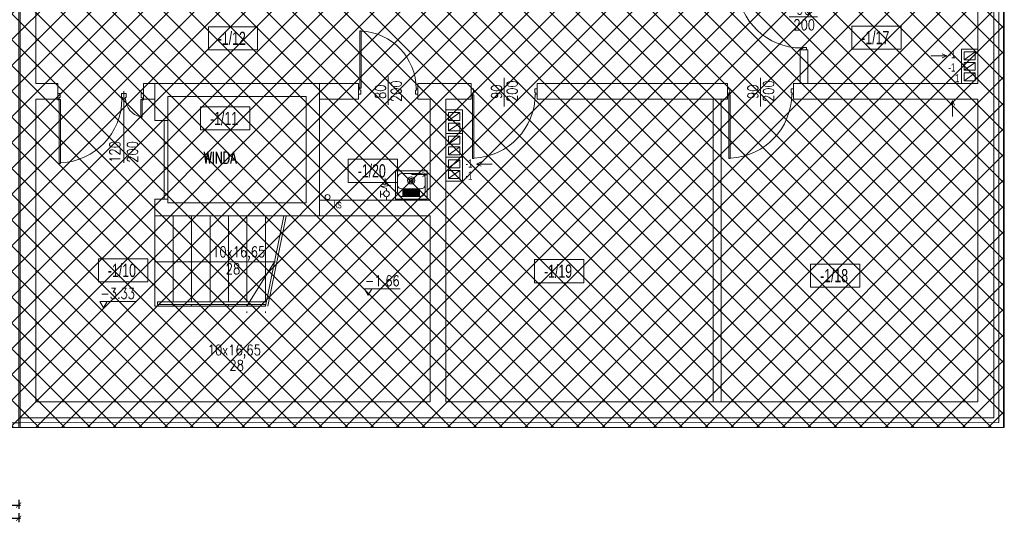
# Model space of a CAD drawing. Header units: millimetres. Extents: x 6354466 to 6508314, y -1889048 to -1342748.
# Tile 12 of 134: x 6413430 to 6428375, y -1862279 to -1854656. Entities that reach past the tile are written whole.
import ezdxf
from ezdxf.enums import TextEntityAlignment as Align

# ---------------------------------------------------------------- set-up
doc = ezdxf.new("R2010")
doc.units = ezdxf.units.MM
doc.header["$PDMODE"] = 3
doc.header["$PDSIZE"] = 10
doc.linetypes.add('HIDDEN', pattern=[0.375, 0.25, -0.125])
for name, color, linetype, lineweight in [('kominy', 162, 'Continuous', 13), ('L-2', 167, 'Continuous', 13), ('L-3', 10, 'Continuous', 18), ('L-4', 92, 'Continuous', 20), ('L-5', 152, 'Continuous', 9), ('L-6', 6, 'Continuous', 5), ('L-DIM', 252, 'Continuous', 5), ('L-DRZWI', 146, 'Continuous', 13), ('L-HATCH', 252, 'Continuous', 5), ('L-hatch ociepl', 252, 'Continuous', 5), ('L-OPIS', 142, 'Continuous', 9), ('L-TXT', 141, 'Continuous', 9), ('L-Wyburzenia', 253, 'HIDDEN', 5)]:
    doc.layers.add(name, color=color, linetype=linetype, lineweight=lineweight)
doc.styles.add('125', font='cdmsimpl.shx', dxfattribs={"width": 0.7, "height": 125})
doc.styles.add('160', font='simplex.shx', dxfattribs={"width": 0.8, "height": 160})
doc.styles.add('200', font='cdmsimpl.shx', dxfattribs={"width": 0.7, "height": 200})
doc.styles.add('250', font='cdmsimpl.shx', dxfattribs={"width": 0.7, "height": 250})
doc.styles.add('CDM', font='cdmsimpl.shx', dxfattribs={"width": 0.8, "bigfont": 'cdmbigpl.shx'})
doc.styles.add('SIM-DIM', font='simplex.shx', dxfattribs={"width": 0.7, "bigfont": 'cdmbigpl.shx'})
doc.linetypes.add('BATTING', pattern='A,0.00254,-2.54,[134,ltypeshp.shx,S=2.54,R=0,X=-2.54,Y=0],-5.08,[134,ltypeshp.shx,S=2.54,R=180,X=2.54,Y=0],-2.54', length=10.16254)
doc.dimstyles.new('160', dxfattribs={"dimtxt": 160, "dimasz": 80, "dimexe": 60, "dimexo": 3, "dimgap": 18, "dimtad": 1, "dimdec": 0, "dimlfac": 0.1, "dimrnd": 1, "dimtxsty": '160', "dimblk": 'ARCHTICK', "dimcen": 2.5, "dimdle": 30, "dimadec": 0, "dimazin": 0, "dimtfac": 1, "dimtdec": 0, "dimtix": 1, "dimtmove": 2, "dimatfit": 0, "dimldrblk": 'NONE', "dimfxl": 0, "dimarcsym": 0})

# ---------------------------------------------------------------- blocks, each defined once
blk = doc.blocks.new('ZLEW GOSP')
at = {"layer": 'L-6'}
for p, q in [((1297695, -95364), (1297695, -95793)), ((1297698, -95364), (1297695, -95364)), ((1297698, -95364), (1298172, -95364)), ((1297725, -95672), (1297725, -95474)), ((1297794, -95405), (1298076, -95405)), ((1298145, -95474), (1298145, -95672)), ((1298175, -95364), (1298172, -95364)), ((1298175, -95793), (1298175, -95364)), ((1298076, -95636), (1297794, -95636)), ((1298058, -95645), (1297812, -95645)), ((1297698, -95796), (1298172, -95796)), ((1297794, -95753), (1297794, -95758)), ((1298076, -95753), (1297794, -95753)), ((1297812, -95655), (1298058, -95655)), ((1298058, -95656), (1297812, -95656)), ((1297812, -95666), (1298058, -95666)), ((1298058, -95667), (1297812, -95667)), ((1297812, -95677), (1298058, -95677)), ((1298058, -95678), (1297812, -95678)), ((1297812, -95688), (1298058, -95688)), ((1298058, -95689), (1297812, -95689)), ((1297812, -95699), (1298058, -95699)), ((1298058, -95700), (1297812, -95700)), ((1297812, -95710), (1298058, -95710)), ((1298058, -95711), (1297812, -95711)), ((1297812, -95721), (1298058, -95721)), ((1298058, -95722), (1297812, -95722)), ((1297812, -95732), (1298058, -95732)), ((1298058, -95733), (1297812, -95733)), ((1297812, -95743), (1298058, -95743))]:
    blk.add_line(p, q, dxfattribs=at)
for radius in [54.9, 30.9, 25]:
    blk.add_circle((1297935, -95509), radius, dxfattribs=at)
for centre, radius, start, end in [((1297794, -95474), 69.2, 90, 180), ((1298076, -95474), 69.2, 0, 90), ((1297698, -95793), 3, 180, 270), ((1298172, -95793), 3, 270, 0)]:
    blk.add_arc(centre, radius, start, end, dxfattribs=at)
for centre, major_axis, ratio, start_param, end_param in [((1297794, -95582), (-69.2, 0), 0.782593, 0, 1.570796), ((1298076, -95582), (-69.2, 0), 0.782593, 1.570796, 3.141593), ((1297794, -95672), (0, -81.3), 0.850659, 4.712389, 6.283185), ((1298076, -95672), (0, -81.3), 0.850659, 0, 1.570796)]:
    blk.add_ellipse(centre, major_axis=major_axis, ratio=ratio, start_param=start_param, end_param=end_param, dxfattribs=at)
for points, knots in [([(1297930, -95454), (1297930, -95454), (1297930, -95454), (1297932, -95454), (1297933, -95454), (1297937, -95454), (1297938, -95454), (1297940, -95454), (1297940, -95454), (1297940, -95454)], [100.180637, 100.180637, 100.180637, 100.180637, 100.298389, 100.298389, 105.274945, 105.274945, 110.251502, 110.251502, 110.369254, 110.369254, 110.369254, 110.369254]), ([(1297812, -95655), (1297812, -95655), (1297812, -95655), (1297811, -95655), (1297811, -95655), (1297811, -95655), (1297810, -95655), (1297810, -95655), (1297810, -95655), (1297809, -95654), (1297809, -95654), (1297808, -95654), (1297808, -95654), (1297808, -95653), (1297808, -95653), (1297807, -95653), (1297807, -95652), (1297807, -95652), (1297807, -95651), (1297807, -95651), (1297807, -95650), (1297807, -95650), (1297807, -95649), (1297807, -95648), (1297807, -95648), (1297808, -95647), (1297808, -95647), (1297808, -95646), (1297809, -95646), (1297809, -95646), (1297809, -95646), (1297810, -95646), (1297810, -95645), (1297811, -95645), (1297811, -95645), (1297812, -95645), (1297812, -95645), (1297812, -95645)], [0, 0, 0, 0, 0.478289, 0.478289, 1.264097, 1.264097, 2.021313, 2.021313, 3.076377, 3.076377, 4.16781, 4.16781, 5.475653, 5.475653, 6.96149, 6.96149, 8.650724, 8.650724, 10.714403, 10.714403, 12.889537, 12.889537, 15.162448, 15.162448, 17.977598, 17.977598, 19.634356, 19.634356, 21.291107, 21.291107, 21.981615, 21.981615, 23.143342, 23.143342, 24.02219, 24.02219, 24.734054, 24.734054, 24.734054, 24.734054]), ([(1298058, -95645), (1298058, -95645), (1298058, -95645), (1298059, -95645), (1298059, -95645), (1298060, -95645), (1298060, -95646), (1298060, -95646), (1298060, -95646), (1298061, -95646), (1298061, -95646), (1298062, -95647), (1298062, -95647), (1298063, -95648), (1298063, -95648), (1298063, -95649), (1298063, -95650), (1298063, -95650), (1298063, -95651), (1298063, -95651), (1298063, -95652), (1298063, -95652), (1298062, -95653), (1298062, -95653), (1298062, -95653), (1298062, -95654), (1298061, -95654), (1298061, -95654), (1298061, -95654), (1298060, -95655), (1298060, -95655), (1298059, -95655), (1298059, -95655), (1298059, -95655), (1298058, -95655), (1298058, -95655), (1298058, -95655), (1298058, -95655)], [0, 0, 0, 0, 0.707401, 0.707401, 1.590712, 1.590712, 2.750364, 2.750364, 3.442947, 3.442947, 5.099698, 5.099698, 6.756456, 6.756456, 9.571605, 9.571605, 11.844516, 11.844516, 14.019651, 14.019651, 16.143753, 16.143753, 17.867729, 17.867729, 19.274518, 19.274518, 20.645971, 20.645971, 21.620884, 21.620884, 22.606622, 22.606622, 23.490502, 23.490502, 24.255765, 24.255765, 24.734054, 24.734054, 24.734054, 24.734054]), ([(1297812, -95666), (1297812, -95666), (1297812, -95666), (1297811, -95666), (1297811, -95666), (1297811, -95666), (1297810, -95666), (1297810, -95666), (1297810, -95666), (1297809, -95665), (1297809, -95665), (1297808, -95665), (1297808, -95665), (1297808, -95664), (1297808, -95664), (1297807, -95664), (1297807, -95663), (1297807, -95663), (1297807, -95662), (1297807, -95662), (1297807, -95661), (1297807, -95661), (1297807, -95660), (1297807, -95659), (1297807, -95659), (1297808, -95658), (1297808, -95658), (1297808, -95657), (1297809, -95657), (1297809, -95657), (1297809, -95657), (1297810, -95657), (1297810, -95656), (1297811, -95656), (1297811, -95656), (1297812, -95656), (1297812, -95656), (1297812, -95656)], [0, 0, 0, 0, 0.478289, 0.478289, 1.264097, 1.264097, 2.021313, 2.021313, 3.076377, 3.076377, 4.16781, 4.16781, 5.475653, 5.475653, 6.96149, 6.96149, 8.650724, 8.650724, 10.714403, 10.714403, 12.889537, 12.889537, 15.162448, 15.162448, 17.977598, 17.977598, 19.634356, 19.634356, 21.291107, 21.291107, 21.981615, 21.981615, 23.143342, 23.143342, 24.02219, 24.02219, 24.734054, 24.734054, 24.734054, 24.734054]), ([(1297812, -95677), (1297812, -95677), (1297812, -95677), (1297811, -95677), (1297811, -95677), (1297811, -95677), (1297810, -95677), (1297810, -95677), (1297810, -95677), (1297809, -95676), (1297809, -95676), (1297808, -95676), (1297808, -95676), (1297808, -95675), (1297808, -95675), (1297807, -95675), (1297807, -95674), (1297807, -95674), (1297807, -95673), (1297807, -95673), (1297807, -95672), (1297807, -95672), (1297807, -95671), (1297807, -95670), (1297807, -95670), (1297808, -95669), (1297808, -95669), (1297808, -95668), (1297809, -95668), (1297809, -95668), (1297809, -95668), (1297810, -95668), (1297810, -95667), (1297811, -95667), (1297811, -95667), (1297812, -95667), (1297812, -95667), (1297812, -95667)], [0, 0, 0, 0, 0.478289, 0.478289, 1.264097, 1.264097, 2.021313, 2.021313, 3.076377, 3.076377, 4.16781, 4.16781, 5.475653, 5.475653, 6.96149, 6.96149, 8.650724, 8.650724, 10.714403, 10.714403, 12.889537, 12.889537, 15.162448, 15.162448, 17.977598, 17.977598, 19.634356, 19.634356, 21.291107, 21.291107, 21.981615, 21.981615, 23.143342, 23.143342, 24.02219, 24.02219, 24.734054, 24.734054, 24.734054, 24.734054]), ([(1297812, -95688), (1297812, -95688), (1297812, -95688), (1297811, -95688), (1297811, -95688), (1297811, -95688), (1297810, -95688), (1297810, -95688), (1297810, -95688), (1297809, -95687), (1297809, -95687), (1297808, -95687), (1297808, -95687), (1297808, -95686), (1297808, -95686), (1297807, -95686), (1297807, -95685), (1297807, -95685), (1297807, -95684), (1297807, -95684), (1297807, -95683), (1297807, -95683), (1297807, -95682), (1297807, -95681), (1297807, -95681), (1297808, -95680), (1297808, -95680), (1297808, -95679), (1297809, -95679), (1297809, -95679), (1297809, -95679), (1297810, -95679), (1297810, -95678), (1297811, -95678), (1297811, -95678), (1297812, -95678), (1297812, -95678), (1297812, -95678)], [0, 0, 0, 0, 0.478289, 0.478289, 1.264097, 1.264097, 2.021313, 2.021313, 3.076377, 3.076377, 4.16781, 4.16781, 5.475653, 5.475653, 6.96149, 6.96149, 8.650724, 8.650724, 10.714403, 10.714403, 12.889537, 12.889537, 15.162448, 15.162448, 17.977598, 17.977598, 19.634356, 19.634356, 21.291107, 21.291107, 21.981615, 21.981615, 23.143342, 23.143342, 24.02219, 24.02219, 24.734054, 24.734054, 24.734054, 24.734054]), ([(1297812, -95699), (1297812, -95699), (1297812, -95699), (1297811, -95699), (1297811, -95699), (1297811, -95699), (1297810, -95699), (1297810, -95699), (1297810, -95699), (1297809, -95698), (1297809, -95698), (1297808, -95698), (1297808, -95698), (1297808, -95697), (1297808, -95697), (1297807, -95697), (1297807, -95696), (1297807, -95696), (1297807, -95695), (1297807, -95695), (1297807, -95694), (1297807, -95694), (1297807, -95693), (1297807, -95692), (1297807, -95692), (1297808, -95691), (1297808, -95691), (1297808, -95690), (1297809, -95690), (1297809, -95690), (1297809, -95690), (1297810, -95690), (1297810, -95689), (1297811, -95689), (1297811, -95689), (1297812, -95689), (1297812, -95689), (1297812, -95689)], [0, 0, 0, 0, 0.478289, 0.478289, 1.264097, 1.264097, 2.021313, 2.021313, 3.076377, 3.076377, 4.16781, 4.16781, 5.475653, 5.475653, 6.96149, 6.96149, 8.650724, 8.650724, 10.714403, 10.714403, 12.889537, 12.889537, 15.162448, 15.162448, 17.977598, 17.977598, 19.634356, 19.634356, 21.291107, 21.291107, 21.981615, 21.981615, 23.143342, 23.143342, 24.02219, 24.02219, 24.734054, 24.734054, 24.734054, 24.734054]), ([(1297812, -95710), (1297812, -95710), (1297812, -95710), (1297811, -95710), (1297811, -95710), (1297811, -95710), (1297810, -95710), (1297810, -95710), (1297810, -95710), (1297809, -95709), (1297809, -95709), (1297808, -95709), (1297808, -95709), (1297808, -95708), (1297808, -95708), (1297807, -95708), (1297807, -95707), (1297807, -95707), (1297807, -95706), (1297807, -95706), (1297807, -95705), (1297807, -95705), (1297807, -95704), (1297807, -95703), (1297807, -95703), (1297808, -95702), (1297808, -95702), (1297808, -95701), (1297809, -95701), (1297809, -95701), (1297809, -95701), (1297810, -95701), (1297810, -95700), (1297811, -95700), (1297811, -95700), (1297812, -95700), (1297812, -95700), (1297812, -95700)], [0, 0, 0, 0, 0.478289, 0.478289, 1.264097, 1.264097, 2.021313, 2.021313, 3.076377, 3.076377, 4.16781, 4.16781, 5.475653, 5.475653, 6.96149, 6.96149, 8.650724, 8.650724, 10.714403, 10.714403, 12.889537, 12.889537, 15.162448, 15.162448, 17.977598, 17.977598, 19.634356, 19.634356, 21.291107, 21.291107, 21.981615, 21.981615, 23.143342, 23.143342, 24.02219, 24.02219, 24.734054, 24.734054, 24.734054, 24.734054]), ([(1297812, -95721), (1297812, -95721), (1297812, -95721), (1297811, -95721), (1297811, -95721), (1297811, -95721), (1297810, -95721), (1297810, -95721), (1297810, -95721), (1297809, -95720), (1297809, -95720), (1297808, -95720), (1297808, -95720), (1297808, -95719), (1297808, -95719), (1297807, -95719), (1297807, -95718), (1297807, -95718), (1297807, -95717), (1297807, -95717), (1297807, -95716), (1297807, -95716), (1297807, -95715), (1297807, -95714), (1297807, -95714), (1297808, -95713), (1297808, -95713), (1297808, -95712), (1297809, -95712), (1297809, -95712), (1297809, -95712), (1297810, -95712), (1297810, -95711), (1297811, -95711), (1297811, -95711), (1297812, -95711), (1297812, -95711), (1297812, -95711)], [0, 0, 0, 0, 0.478289, 0.478289, 1.264097, 1.264097, 2.021313, 2.021313, 3.076377, 3.076377, 4.16781, 4.16781, 5.475653, 5.475653, 6.96149, 6.96149, 8.650724, 8.650724, 10.714403, 10.714403, 12.889537, 12.889537, 15.162448, 15.162448, 17.977598, 17.977598, 19.634356, 19.634356, 21.291107, 21.291107, 21.981615, 21.981615, 23.143342, 23.143342, 24.02219, 24.02219, 24.734054, 24.734054, 24.734054, 24.734054]), ([(1297812, -95732), (1297812, -95732), (1297812, -95732), (1297811, -95732), (1297811, -95732), (1297811, -95732), (1297810, -95732), (1297810, -95732), (1297810, -95732), (1297809, -95731), (1297809, -95731), (1297808, -95731), (1297808, -95731), (1297808, -95730), (1297808, -95730), (1297807, -95730), (1297807, -95729), (1297807, -95729), (1297807, -95728), (1297807, -95728), (1297807, -95727), (1297807, -95727), (1297807, -95726), (1297807, -95725), (1297807, -95725), (1297808, -95724), (1297808, -95724), (1297808, -95723), (1297809, -95723), (1297809, -95723), (1297809, -95723), (1297810, -95723), (1297810, -95722), (1297811, -95722), (1297811, -95722), (1297812, -95722), (1297812, -95722), (1297812, -95722)], [0, 0, 0, 0, 0.478289, 0.478289, 1.264097, 1.264097, 2.021313, 2.021313, 3.076377, 3.076377, 4.16781, 4.16781, 5.475653, 5.475653, 6.96149, 6.96149, 8.650724, 8.650724, 10.714403, 10.714403, 12.889537, 12.889537, 15.162448, 15.162448, 17.977598, 17.977598, 19.634356, 19.634356, 21.291107, 21.291107, 21.981615, 21.981615, 23.143342, 23.143342, 24.02219, 24.02219, 24.734054, 24.734054, 24.734054, 24.734054]), ([(1297812, -95743), (1297812, -95743), (1297812, -95743), (1297811, -95743), (1297811, -95743), (1297811, -95743), (1297810, -95743), (1297810, -95743), (1297810, -95743), (1297809, -95742), (1297809, -95742), (1297808, -95742), (1297808, -95742), (1297808, -95741), (1297808, -95741), (1297807, -95741), (1297807, -95740), (1297807, -95740), (1297807, -95739), (1297807, -95739), (1297807, -95738), (1297807, -95738), (1297807, -95737), (1297807, -95736), (1297807, -95736), (1297808, -95735), (1297808, -95735), (1297808, -95734), (1297809, -95734), (1297809, -95734), (1297809, -95734), (1297810, -95734), (1297810, -95733), (1297811, -95733), (1297811, -95733), (1297812, -95733), (1297812, -95733), (1297812, -95733)], [0, 0, 0, 0, 0.478289, 0.478289, 1.264097, 1.264097, 2.021313, 2.021313, 3.076377, 3.076377, 4.16781, 4.16781, 5.475653, 5.475653, 6.96149, 6.96149, 8.650724, 8.650724, 10.714403, 10.714403, 12.889537, 12.889537, 15.162448, 15.162448, 17.977598, 17.977598, 19.634356, 19.634356, 21.291107, 21.291107, 21.981615, 21.981615, 23.143342, 23.143342, 24.02219, 24.02219, 24.734054, 24.734054, 24.734054, 24.734054]), ([(1298058, -95656), (1298058, -95656), (1298058, -95656), (1298059, -95656), (1298059, -95656), (1298060, -95656), (1298060, -95657), (1298060, -95657), (1298060, -95657), (1298061, -95657), (1298061, -95657), (1298062, -95658), (1298062, -95658), (1298063, -95659), (1298063, -95659), (1298063, -95660), (1298063, -95661), (1298063, -95661), (1298063, -95662), (1298063, -95662), (1298063, -95663), (1298063, -95663), (1298062, -95664), (1298062, -95664), (1298062, -95664), (1298062, -95665), (1298061, -95665), (1298061, -95665), (1298061, -95665), (1298060, -95666), (1298060, -95666), (1298059, -95666), (1298059, -95666), (1298059, -95666), (1298058, -95666), (1298058, -95666), (1298058, -95666), (1298058, -95666)], [0, 0, 0, 0, 0.707401, 0.707401, 1.590712, 1.590712, 2.750364, 2.750364, 3.442947, 3.442947, 5.099698, 5.099698, 6.756456, 6.756456, 9.571605, 9.571605, 11.844516, 11.844516, 14.019651, 14.019651, 16.143753, 16.143753, 17.867729, 17.867729, 19.274518, 19.274518, 20.645971, 20.645971, 21.620884, 21.620884, 22.606622, 22.606622, 23.490502, 23.490502, 24.255765, 24.255765, 24.734054, 24.734054, 24.734054, 24.734054]), ([(1298058, -95667), (1298058, -95667), (1298058, -95667), (1298059, -95667), (1298059, -95667), (1298060, -95667), (1298060, -95668), (1298060, -95668), (1298060, -95668), (1298061, -95668), (1298061, -95668), (1298062, -95669), (1298062, -95669), (1298063, -95670), (1298063, -95670), (1298063, -95671), (1298063, -95672), (1298063, -95672), (1298063, -95673), (1298063, -95673), (1298063, -95674), (1298063, -95674), (1298062, -95675), (1298062, -95675), (1298062, -95675), (1298062, -95676), (1298061, -95676), (1298061, -95676), (1298061, -95676), (1298060, -95677), (1298060, -95677), (1298059, -95677), (1298059, -95677), (1298059, -95677), (1298058, -95677), (1298058, -95677), (1298058, -95677), (1298058, -95677)], [0, 0, 0, 0, 0.707401, 0.707401, 1.590712, 1.590712, 2.750364, 2.750364, 3.442947, 3.442947, 5.099698, 5.099698, 6.756456, 6.756456, 9.571605, 9.571605, 11.844516, 11.844516, 14.019651, 14.019651, 16.143753, 16.143753, 17.867729, 17.867729, 19.274518, 19.274518, 20.645971, 20.645971, 21.620884, 21.620884, 22.606622, 22.606622, 23.490502, 23.490502, 24.255765, 24.255765, 24.734054, 24.734054, 24.734054, 24.734054]), ([(1298058, -95678), (1298058, -95678), (1298058, -95678), (1298059, -95678), (1298059, -95678), (1298060, -95678), (1298060, -95679), (1298060, -95679), (1298060, -95679), (1298061, -95679), (1298061, -95679), (1298062, -95680), (1298062, -95680), (1298063, -95681), (1298063, -95681), (1298063, -95682), (1298063, -95683), (1298063, -95683), (1298063, -95684), (1298063, -95684), (1298063, -95685), (1298063, -95685), (1298062, -95686), (1298062, -95686), (1298062, -95686), (1298062, -95687), (1298061, -95687), (1298061, -95687), (1298061, -95687), (1298060, -95688), (1298060, -95688), (1298059, -95688), (1298059, -95688), (1298059, -95688), (1298058, -95688), (1298058, -95688), (1298058, -95688), (1298058, -95688)], [0, 0, 0, 0, 0.707401, 0.707401, 1.590712, 1.590712, 2.750364, 2.750364, 3.442947, 3.442947, 5.099698, 5.099698, 6.756456, 6.756456, 9.571605, 9.571605, 11.844516, 11.844516, 14.019651, 14.019651, 16.143753, 16.143753, 17.867729, 17.867729, 19.274518, 19.274518, 20.645971, 20.645971, 21.620884, 21.620884, 22.606622, 22.606622, 23.490502, 23.490502, 24.255765, 24.255765, 24.734054, 24.734054, 24.734054, 24.734054]), ([(1298058, -95689), (1298058, -95689), (1298058, -95689), (1298059, -95689), (1298059, -95689), (1298060, -95689), (1298060, -95690), (1298060, -95690), (1298060, -95690), (1298061, -95690), (1298061, -95690), (1298062, -95691), (1298062, -95691), (1298063, -95692), (1298063, -95692), (1298063, -95693), (1298063, -95694), (1298063, -95694), (1298063, -95695), (1298063, -95695), (1298063, -95696), (1298063, -95696), (1298062, -95697), (1298062, -95697), (1298062, -95697), (1298062, -95698), (1298061, -95698), (1298061, -95698), (1298061, -95698), (1298060, -95699), (1298060, -95699), (1298059, -95699), (1298059, -95699), (1298059, -95699), (1298058, -95699), (1298058, -95699), (1298058, -95699), (1298058, -95699)], [0, 0, 0, 0, 0.707401, 0.707401, 1.590712, 1.590712, 2.750364, 2.750364, 3.442947, 3.442947, 5.099698, 5.099698, 6.756456, 6.756456, 9.571605, 9.571605, 11.844516, 11.844516, 14.019651, 14.019651, 16.143753, 16.143753, 17.867729, 17.867729, 19.274518, 19.274518, 20.645971, 20.645971, 21.620884, 21.620884, 22.606622, 22.606622, 23.490502, 23.490502, 24.255765, 24.255765, 24.734054, 24.734054, 24.734054, 24.734054]), ([(1298058, -95700), (1298058, -95700), (1298058, -95700), (1298059, -95700), (1298059, -95700), (1298060, -95700), (1298060, -95701), (1298060, -95701), (1298060, -95701), (1298061, -95701), (1298061, -95701), (1298062, -95702), (1298062, -95702), (1298063, -95703), (1298063, -95703), (1298063, -95704), (1298063, -95705), (1298063, -95705), (1298063, -95706), (1298063, -95706), (1298063, -95707), (1298063, -95707), (1298062, -95708), (1298062, -95708), (1298062, -95708), (1298062, -95709), (1298061, -95709), (1298061, -95709), (1298061, -95709), (1298060, -95710), (1298060, -95710), (1298059, -95710), (1298059, -95710), (1298059, -95710), (1298058, -95710), (1298058, -95710), (1298058, -95710), (1298058, -95710)], [0, 0, 0, 0, 0.707401, 0.707401, 1.590712, 1.590712, 2.750364, 2.750364, 3.442947, 3.442947, 5.099698, 5.099698, 6.756456, 6.756456, 9.571605, 9.571605, 11.844516, 11.844516, 14.019651, 14.019651, 16.143753, 16.143753, 17.867729, 17.867729, 19.274518, 19.274518, 20.645971, 20.645971, 21.620884, 21.620884, 22.606622, 22.606622, 23.490502, 23.490502, 24.255765, 24.255765, 24.734054, 24.734054, 24.734054, 24.734054]), ([(1298058, -95711), (1298058, -95711), (1298058, -95711), (1298059, -95711), (1298059, -95711), (1298060, -95711), (1298060, -95712), (1298060, -95712), (1298060, -95712), (1298061, -95712), (1298061, -95712), (1298062, -95713), (1298062, -95713), (1298063, -95714), (1298063, -95714), (1298063, -95715), (1298063, -95716), (1298063, -95716), (1298063, -95717), (1298063, -95717), (1298063, -95718), (1298063, -95718), (1298062, -95719), (1298062, -95719), (1298062, -95719), (1298062, -95720), (1298061, -95720), (1298061, -95720), (1298061, -95720), (1298060, -95721), (1298060, -95721), (1298059, -95721), (1298059, -95721), (1298059, -95721), (1298058, -95721), (1298058, -95721), (1298058, -95721), (1298058, -95721)], [0, 0, 0, 0, 0.707401, 0.707401, 1.590712, 1.590712, 2.750364, 2.750364, 3.442947, 3.442947, 5.099698, 5.099698, 6.756456, 6.756456, 9.571605, 9.571605, 11.844516, 11.844516, 14.019651, 14.019651, 16.143753, 16.143753, 17.867729, 17.867729, 19.274518, 19.274518, 20.645971, 20.645971, 21.620884, 21.620884, 22.606622, 22.606622, 23.490502, 23.490502, 24.255765, 24.255765, 24.734054, 24.734054, 24.734054, 24.734054]), ([(1298058, -95722), (1298058, -95722), (1298058, -95722), (1298059, -95722), (1298059, -95722), (1298060, -95722), (1298060, -95723), (1298060, -95723), (1298060, -95723), (1298061, -95723), (1298061, -95723), (1298062, -95724), (1298062, -95724), (1298063, -95725), (1298063, -95725), (1298063, -95726), (1298063, -95727), (1298063, -95727), (1298063, -95728), (1298063, -95728), (1298063, -95729), (1298063, -95729), (1298062, -95730), (1298062, -95730), (1298062, -95730), (1298062, -95731), (1298061, -95731), (1298061, -95731), (1298061, -95731), (1298060, -95732), (1298060, -95732), (1298059, -95732), (1298059, -95732), (1298059, -95732), (1298058, -95732), (1298058, -95732), (1298058, -95732), (1298058, -95732)], [0, 0, 0, 0, 0.707401, 0.707401, 1.590712, 1.590712, 2.750364, 2.750364, 3.442947, 3.442947, 5.099698, 5.099698, 6.756456, 6.756456, 9.571605, 9.571605, 11.844516, 11.844516, 14.019651, 14.019651, 16.143753, 16.143753, 17.867729, 17.867729, 19.274518, 19.274518, 20.645971, 20.645971, 21.620884, 21.620884, 22.606622, 22.606622, 23.490502, 23.490502, 24.255765, 24.255765, 24.734054, 24.734054, 24.734054, 24.734054]), ([(1298058, -95733), (1298058, -95733), (1298058, -95733), (1298059, -95733), (1298059, -95733), (1298060, -95733), (1298060, -95734), (1298060, -95734), (1298060, -95734), (1298061, -95734), (1298061, -95734), (1298062, -95735), (1298062, -95735), (1298063, -95736), (1298063, -95736), (1298063, -95737), (1298063, -95738), (1298063, -95738), (1298063, -95739), (1298063, -95739), (1298063, -95740), (1298063, -95740), (1298062, -95741), (1298062, -95741), (1298062, -95741), (1298062, -95742), (1298061, -95742), (1298061, -95742), (1298061, -95742), (1298060, -95743), (1298060, -95743), (1298059, -95743), (1298059, -95743), (1298059, -95743), (1298058, -95743), (1298058, -95743), (1298058, -95743), (1298058, -95743)], [0, 0, 0, 0, 0.707401, 0.707401, 1.590712, 1.590712, 2.750364, 2.750364, 3.442947, 3.442947, 5.099698, 5.099698, 6.756456, 6.756456, 9.571605, 9.571605, 11.844516, 11.844516, 14.019651, 14.019651, 16.143753, 16.143753, 17.867729, 17.867729, 19.274518, 19.274518, 20.645971, 20.645971, 21.620884, 21.620884, 22.606622, 22.606622, 23.490502, 23.490502, 24.255765, 24.255765, 24.734054, 24.734054, 24.734054, 24.734054])]:
    blk.add_open_spline(points, degree=3, knots=knots, dxfattribs=at)
blk = doc.blocks.new('opis pom')
at = {"color": 0}
blk.add_lwpolyline([(252897, -40977), (253644, -40977), (253644, -41327), (252897, -41327)], close=True, dxfattribs=at)
at = {"layer": 'L-4', "lineweight": 30, "style": '250', "width": 0.7}
blk.add_attdef('2', text='', height=250, dxfattribs=at).set_placement((253252, -41152), align=Align.MIDDLE_CENTER)
blk = doc.blocks.new('_ArchTick')
at = {"color": 0, "linetype": 'ByBlock', "const_width": 0.15}
blk.add_lwpolyline([(-0.5, -0.5), (0.5, 0.5)], dxfattribs=at)
blk = doc.blocks.new('*D103')
at = {"layer": 'Defpoints', "color": 0, "transparency": 16777216}
for p in [(6413415, -1860693), (6383965, -1860843), (6413415, -1862017)]:
    blk.add_point(p, dxfattribs=at)
at = {"layer": 'L-DIM', "color": 0, "lineweight": -2, "ltscale": 10, "transparency": 16777216}
for p, q in [((6383965, -1861937), (6383965, -1862077)), ((6413415, -1861937), (6413415, -1862077)), ((6383935, -1862017), (6413445, -1862017))]:
    blk.add_line(p, q, dxfattribs=at)
at = {"layer": 'L-DIM', "color": 0, "linetype": 'ByBlock', "lineweight": -2, "transparency": 16777216, "xscale": 80, "yscale": 80, "zscale": 80, "rotation": 180}
blk.add_blockref('_ArchTick', (6383965, -1862017), dxfattribs=at)
at = {"layer": 'L-DIM', "color": 0, "linetype": 'ByBlock', "lineweight": -2, "transparency": 16777216, "xscale": 80, "yscale": 80, "zscale": 80}
blk.add_blockref('_ArchTick', (6413415, -1862017), dxfattribs=at)
at = {"layer": 'L-DIM', "color": 0, "ltscale": 10, "transparency": 16777216, "insert": (6398690, -1861919), "char_height": 160, "attachment_point": 5, "style": '160'}
blk.add_mtext('2945', dxfattribs=at)
blk = doc.blocks.new('_None')
blk = doc.blocks.new('*D106')
at = {"layer": 'Defpoints', "color": 0, "transparency": 16777216}
for p in [(6383200, -1860693), (6413415, -1860693), (6413415, -1862219)]:
    blk.add_point(p, dxfattribs=at)
at = {"layer": 'L-DIM', "color": 0, "lineweight": -2, "ltscale": 10, "transparency": 16777216}
for p, q in [((6383200, -1862139), (6383200, -1862279)), ((6413415, -1862139), (6413415, -1862279)), ((6383170, -1862219), (6413445, -1862219))]:
    blk.add_line(p, q, dxfattribs=at)
at = {"layer": 'L-DIM', "color": 0, "linetype": 'ByBlock', "lineweight": -2, "transparency": 16777216, "xscale": 80, "yscale": 80, "zscale": 80, "rotation": 180}
blk.add_blockref('_ArchTick', (6383200, -1862219), dxfattribs=at)
at = {"layer": 'L-DIM', "color": 0, "linetype": 'ByBlock', "lineweight": -2, "transparency": 16777216, "xscale": 80, "yscale": 80, "zscale": 80}
blk.add_blockref('_ArchTick', (6413415, -1862219), dxfattribs=at)
at = {"layer": 'L-DIM', "color": 0, "ltscale": 10, "transparency": 16777216, "insert": (6398308, -1862121), "char_height": 160, "attachment_point": 5, "style": '160'}
blk.add_mtext('3022', dxfattribs=at)
blk = doc.blocks.new('*U117')
for p, q in [((500, 203), (500, -228)), ((35, 40), (0, 40)), ((35, -20), (35, 40)), ((965, -20), (965, 40)), ((965, 40), (1000, 40)), ((1000, 40), (1000, -40)), ((0, -40), (20, -40)), ((20, -40), (20, -20)), ((20, -20), (35, -20)), ((20, -50), (20, -60)), ((20, -50), (40, -50)), ((20, -1020), (20, -50)), ((40, -50), (40, -1020)), ((980, -20), (965, -20)), ((980, -40), (980, -20)), ((1000, -40), (980, -40)), ((40, -1020), (20, -1020))]:
    blk.add_line(p, q)
for points in [[(0, 40), (0, -40)], [(20, -50), (20, -1020)]]:
    blk.add_lwpolyline(points)
blk.add_circle((10, -50), 10)
blk.add_arc((-2, -39), 974, 272.7258, 359.9542)
at = {"style": '160', "width": 0.8}
blk.add_attdef('SZER', text='', height=160, rotation=90, dxfattribs=at).set_placement((511, -6), align=Align.BOTTOM_CENTER)
blk.add_attdef('WYS', text='', height=160, rotation=90, dxfattribs=at).set_placement((541, 3), align=Align.TOP_CENTER)
at = {"style": 'CDM', "width": 0.8, "flags": 1}
blk.add_attdef('POZIOM', (891, 100), '', height=125, dxfattribs=at)
blk = doc.blocks.new('*U118')
for p, q in [((40, 920), (20, 920)), ((20, 920), (20, 50)), ((40, 50), (40, 920)), ((450, -203), (450, 228)), ((0, 40), (20, 40)), ((20, 50), (20, 60)), ((20, 50), (40, 50)), ((20, 40), (20, 20)), ((20, 20), (35, 20)), ((35, 20), (35, -40)), ((880, 20), (865, 20)), ((865, 20), (865, -40)), ((900, 40), (880, 40)), ((880, 40), (880, 20)), ((900, -40), (900, 40)), ((35, -40), (0, -40)), ((865, -40), (900, -40))]:
    blk.add_line(p, q)
for points in [[(20, 50), (20, 920)], [(0, -40), (0, 40)]]:
    blk.add_lwpolyline(points)
blk.add_circle((10, 50), 10)
blk.add_arc((-2, 39), 877, 0.0458, 87.2742)
at = {"style": '160', "width": 0.8}
blk.add_attdef('SZER', text='', height=160, rotation=90, dxfattribs=at).set_placement((461, -6), align=Align.BOTTOM_CENTER)
blk.add_attdef('WYS', text='', height=160, rotation=90, dxfattribs=at).set_placement((491, 3), align=Align.TOP_CENTER)
at = {"style": 'CDM', "width": 0.8, "flags": 1}
blk.add_attdef('POZIOM', (891, -225), '', height=125, dxfattribs=at)
blk = doc.blocks.new('złączka do węża 2')
at = {"linetype": 'Continuous'}
for p, q in [((6, 0), (0, 0)), ((27.2, 7.7), (25.4, -10)), ((29.8, -6.7), (27.2, 7.7)), ((31.3, 2.2), (29.8, -6.7)), ((32.8, -4.5), (31.3, 2.2)), ((17.4, -11.5), (4.8, -11.5)), ((11.1, -5.5), (11.1, -11.5)), ((22, 0), (17.2, 0)), ((25.4, -10), (22, 0)), ((33.9, -0.1), (32.8, -4.5)), ((35.7, -2.6), (33.9, -0.1))]:
    blk.add_line(p, q, dxfattribs=at)
blk.add_line((35.7, -2.6), (40.7, -2.6))
for start, end in [(90, 270), (270, 90)]:
    blk.add_arc((11.6, 0), 5.56, start, end, dxfattribs=at)

msp = doc.modelspace()

# ---------------------------------------------------------------- hatches: boundary and pattern name
at = {"layer": 'L-HATCH', "ltscale": 10, "transparency": 33554687}
h = msp.add_hatch(dxfattribs=at)
h.set_pattern_fill('ANSI37', color=252, scale=87)
h.set_pattern_definition([(45, (-48871.55, 0), (-195.320571, 195.320571), []), (135, (-48871.55, 0), (-195.320571, -195.320571), [])])
h.paths.add_polyline_path([(6428375.3, -1846734.3), (6413285.3, -1846734.3), (6413285.3, -1860843.4), (6428375.3, -1860843.4)])

# ---------------------------------------------------------------- linework, layer by layer
at = {"layer": 'kominy', "lineweight": 13}
for p, q in [((6427765.3, -1855263.4), (6427935.3, -1855143.4)), ((6427765.3, -1855423.4), (6427935.3, -1855303.4)), ((6427765.3, -1855583.4), (6427935.3, -1855463.4)), ((6419941, -1856183.4), (6420111, -1856063.4)), ((6419941, -1856343.4), (6420111, -1856223.4)), ((6419941, -1856543.4), (6420111, -1856423.4)), ((6419941, -1856703.4), (6420111, -1856583.4)), ((6419941, -1856903.4), (6420111, -1856783.4)), ((6419941, -1857063.4), (6420111, -1856943.4))]:
    msp.add_line(p, q, dxfattribs=at)
at = {"layer": 'kominy', "lineweight": 13, "ltscale": 8}
for points in [[(6427725.3, -1855103.4), (6427975.3, -1855103.4), (6427975.3, -1855623.4), (6427725.3, -1855623.4)], [(6419901, -1856023.4), (6420151, -1856023.4), (6420151, -1856383.4), (6419901, -1856383.4)], [(6419901, -1856383.4), (6420151, -1856383.4), (6420151, -1856743.4), (6419901, -1856743.4)], [(6419901, -1856743.4), (6420151, -1856743.4), (6420151, -1857103.4), (6419901, -1857103.4)]]:
    msp.add_lwpolyline(points, close=True, dxfattribs=at)
at = {"layer": 'kominy', "lineweight": 13}
for points in [[(6427765.3, -1855263.4), (6427935.3, -1855263.4), (6427935.3, -1855143.4), (6427765.3, -1855143.4)], [(6427765.3, -1855423.4), (6427935.3, -1855423.4), (6427935.3, -1855303.4), (6427765.3, -1855303.4)], [(6427765.3, -1855583.4), (6427935.3, -1855583.4), (6427935.3, -1855463.4), (6427765.3, -1855463.4)], [(6419941, -1856183.4), (6420111, -1856183.4), (6420111, -1856063.4), (6419941, -1856063.4)], [(6419941, -1856343.4), (6420111, -1856343.4), (6420111, -1856223.4), (6419941, -1856223.4)], [(6419941, -1856543.4), (6420111, -1856543.4), (6420111, -1856423.4), (6419941, -1856423.4)], [(6419941, -1856703.4), (6420111, -1856703.4), (6420111, -1856583.4), (6419941, -1856583.4)], [(6419941, -1856903.4), (6420111, -1856903.4), (6420111, -1856783.4), (6419941, -1856783.4)], [(6419941, -1857063.4), (6420111, -1857063.4), (6420111, -1856943.4), (6419941, -1856943.4)]]:
    msp.add_lwpolyline(points, close=True, dxfattribs=at)
at = {"layer": 'L-2', "ltscale": 8}
for q in [(6413435.3, -1846873.4), (6413435.3, -1860693.4)]:
    msp.add_line((6413435.3, -1855723.4), q, dxfattribs=at)
at = {"layer": 'L-2', "lineweight": 13, "ltscale": 8}
for p, q in [((6413675.3, -1855623.4), (6413675.3, -1853963.4)), ((6415309.6, -1855623.4), (6415309.6, -1855863.4)), ((6415309.6, -1855623.4), (6415480.3, -1855623.4)), ((6417980.3, -1855623.4), (6418574.2, -1855623.4)), ((6419474.2, -1855623.4), (6420283.8, -1855623.4)), ((6421283.8, -1855623.4), (6424176.3, -1855623.4)), ((6425176.3, -1855623.4), (6425275.3, -1855623.4)), ((6425275.3, -1855623.4), (6427975.3, -1855623.4)), ((6413675.3, -1855863.4), (6413675.3, -1860453.4)), ((6415309.6, -1855863.4), (6415480.3, -1855863.4)), ((6417980.3, -1855863.4), (6418295.9, -1855863.4)), ((6418295.9, -1855863.4), (6418574.2, -1855863.4)), ((6419474.2, -1855863.4), (6419661, -1855863.4)), ((6419901, -1855863.4), (6420283.8, -1855863.4)), ((6421283.8, -1855863.4), (6424076.3, -1855863.4)), ((6424076.3, -1855863.4), (6424176.3, -1855863.4)), ((6425176.3, -1855863.4), (6427975.3, -1855863.4)), ((6415680.3, -1856186.3), (6415480.3, -1856186.3)), ((6415680.4, -1857376.7), (6415480.3, -1857376.7)), ((6417980.3, -1857393.4), (6419661, -1857393.4)), ((6419901, -1857420.1), (6419901, -1860453.4)), ((6417980.3, -1857633.4), (6419661, -1857633.4)), ((6419661, -1857633.4), (6419661, -1860453.4)), ((6419901, -1860453.4), (6427975.3, -1860453.4))]:
    msp.add_line(p, q, dxfattribs=at)
at = {"layer": 'L-2', "lineweight": 13, "ltscale": 10}
for p, q in [((6414009.6, -1855623.4), (6413675.3, -1855623.4)), ((6414009.6, -1855623.4), (6414009.6, -1855863.4)), ((6418574.2, -1855863.4), (6418574.2, -1855623.4)), ((6419474.2, -1855863.4), (6419474.2, -1855623.4)), ((6420283.8, -1855863.4), (6420283.8, -1855623.4)), ((6421283.8, -1855863.4), (6421283.8, -1855623.4)), ((6424176.3, -1855863.4), (6424176.3, -1855623.4)), ((6425176.3, -1855863.4), (6425176.3, -1855623.4)), ((6414009.6, -1855863.4), (6413675.3, -1855863.4)), ((6419661, -1857393.4), (6419661, -1855863.4)), ((6419901, -1857420.1), (6419901, -1855863.4))]:
    msp.add_line(p, q, dxfattribs=at)
at = {"layer": 'L-2', "lineweight": 13, "ltscale": 8}
for points in [[(6428215.3, -1860693.4), (6428215.3, -1846873.4)], [(6427975.3, -1855623.4), (6427975.3, -1853963.4)], [(6415480.3, -1856186.3), (6415480.3, -1855623.4), (6417980.3, -1855623.4), (6417980.3, -1857633.4), (6415480.3, -1857633.4), (6415480.3, -1857376.7)], [(6415680.3, -1856186.3), (6415680.3, -1855823.4), (6417780.3, -1855823.4), (6417780.3, -1857433.4), (6415680.3, -1857433.4), (6415680.3, -1857376.7)], [(6427975.3, -1860453.4), (6427975.3, -1855863.4)], [(6413675.3, -1860453.4), (6419661, -1860453.4)], [(6413435.3, -1860693.4), (6428215.3, -1860693.4)]]:
    msp.add_lwpolyline(points, dxfattribs=at)
at = {"layer": 'L-3', "linetype": 'BATTING', "ltscale": 7}
msp.add_lwpolyline([(6392715.3, -1860768.4), (6413435.3, -1860768.4)], dxfattribs=at)
at = {"layer": 'L-3', "ltscale": 10}
msp.add_lwpolyline([(6392715.3, -1860843.4), (6413435.3, -1860843.4)], dxfattribs=at)
at = {"layer": 'L-4', "lineweight": 13, "ltscale": 10}
for p, q in [((6425275.3, -1855113.4), (6425275.3, -1855623.4)), ((6425275.3, -1855113.4), (6425395.3, -1855113.4)), ((6425395.3, -1855113.4), (6425395.3, -1855623.4)), ((6427502.7, -1855204.3), (6427261.3, -1855204.3)), ((6427502.7, -1855204.3), (6427431.6, -1855172.9)), ((6427502.7, -1855204.3), (6427431.6, -1855235.7)), ((6423956.3, -1855863.4), (6423956.3, -1860453.4)), ((6424076.3, -1855863.4), (6424076.3, -1860453.4)), ((6427588.9, -1855883.1), (6427557.5, -1855954.2)), ((6427588.9, -1855883.1), (6427588.9, -1856124.5)), ((6427588.9, -1855883.1), (6427620.4, -1855954.2)), ((6420362, -1856845.9), (6420433.1, -1856814.4)), ((6420362, -1856845.9), (6420603.5, -1856845.9)), ((6420362, -1856845.9), (6420433.1, -1856877.3)), ((6419616.9, -1857003.8), (6419375.5, -1857003.8)), ((6419616.9, -1857003.8), (6419545.8, -1856972.4)), ((6419616.9, -1857003.8), (6419545.8, -1857035.2))]:
    msp.add_line(p, q, dxfattribs=at)
at = {"layer": 'L-5', "lineweight": 13, "ltscale": 5}
msp.add_line((6428365.3, -1860843.4), (6428365.3, -1846723.4), dxfattribs=at)
at = {"layer": 'L-5', "lineweight": 13, "ltscale": 8}
for p, q in [((6415480.3, -1857633.4), (6415480.3, -1859003.4)), ((6415760.3, -1857633.4), (6415760.3, -1858933.5)), ((6416040.3, -1857633.4), (6416040.3, -1858933.5)), ((6416320.3, -1857633.4), (6416320.3, -1858933.5)), ((6416600.3, -1857633.4), (6416600.3, -1858933.5)), ((6416880.3, -1857633.4), (6416880.3, -1858933.5)), ((6417160.3, -1857633.4), (6417160.3, -1858933.5)), ((6417162.4, -1859003.4), (6417440.3, -1857633.4)), ((6417199.1, -1859003.4), (6417476.2, -1857637)), ((6415480.3, -1859003.4), (6417160.3, -1859003.4)), ((6415760.3, -1858973.5), (6415760.3, -1859003.4)), ((6416040.3, -1858973.5), (6416040.3, -1859003.4)), ((6416320.3, -1858973.5), (6416320.3, -1859003.4)), ((6416600.3, -1858973.5), (6416600.3, -1859003.4)), ((6416880.3, -1858973.5), (6416880.3, -1859003.4)), ((6417160.3, -1858973.5), (6417160.3, -1859003.4))]:
    msp.add_line(p, q, dxfattribs=at)
at = {"layer": 'L-5', "ltscale": 5}
msp.add_line((6413435.3, -1860693.4), (6413435.3, -1860843.4), dxfattribs=at)
at = {"layer": 'L-5', "ltscale": 10}
msp.add_lwpolyline([(6413285.3, -1846734.3), (6428375.3, -1846734.3), (6428375.3, -1860843.4), (6413285.3, -1860843.4)], close=True, dxfattribs=at)
at = {"layer": 'L-5', "ltscale": 8}
for points in [[(6414009.6, -1855775.3), (6414009.6, -1855855.3)], [(6415309.6, -1855775.3), (6415309.6, -1855855.3)]]:
    msp.add_lwpolyline(points, dxfattribs=at)
at = {"layer": 'L-5', "lineweight": 13, "ltscale": 10}
msp.add_lwpolyline([(6415680.3, -1857376.7), (6415621.4, -1857376.7), (6415621.4, -1856186.3), (6415680.3, -1856186.3)], close=True, dxfattribs=at)
at = {"layer": 'L-5', "lineweight": 13, "ltscale": 5}
msp.add_lwpolyline([(6413435.3, -1860843.4), (6428365.3, -1860843.4)], dxfattribs=at)
at = {"layer": 'L-5', "lineweight": 13, "ltscale": 10}
msp.add_circle((6418103.6, -1857346.3), 38.9, dxfattribs=at)
at = {"layer": 'L-6', "lineweight": 13, "ltscale": 8}
for p, q in [((6415520.3, -1858933.5), (6417177.5, -1858933.5)), ((6415520.3, -1858973.5), (6415520.3, -1858933.5)), ((6415520.3, -1858973.5), (6417168.9, -1858973.5))]:
    msp.add_line(p, q, dxfattribs=at)
at = {"layer": 'L-DRZWI', "ltscale": 8}
for p, q in [((6414044.6, -1855775.3), (6414009.6, -1855775.3)), ((6414009.6, -1855855.3), (6414029.6, -1855855.3)), ((6414029.6, -1855855.3), (6414029.6, -1855835.3)), ((6414029.6, -1855835.3), (6414044.6, -1855835.3)), ((6414029.6, -1855865.4), (6414029.6, -1855875.3)), ((6414029.6, -1856835.3), (6414029.6, -1855865.4)), ((6414029.6, -1855865.4), (6414049.6, -1855865.4)), ((6414044.6, -1855835.3), (6414044.6, -1855775.3)), ((6414049.6, -1855865.4), (6414049.6, -1856835.3)), ((6414974.6, -1855835.3), (6414974.6, -1855775.3)), ((6414974.6, -1855775.3), (6415009.6, -1855775.3)), ((6414989.6, -1855835.3), (6414974.6, -1855835.3)), ((6414989.6, -1855855.3), (6414989.6, -1855835.3)), ((6415009.6, -1855855.3), (6414989.6, -1855855.3)), ((6415009.6, -1855775.3), (6415009.6, -1855855.3)), ((6415044.6, -1855775.3), (6415009.6, -1855775.3)), ((6415009.6, -1855775.3), (6415009.6, -1855855.3)), ((6415009.6, -1855855.3), (6415029.6, -1855855.3)), ((6415029.6, -1855855.3), (6415029.6, -1855835.3)), ((6415029.6, -1855835.3), (6415044.6, -1855835.3)), ((6415044.6, -1855835.3), (6415044.6, -1855775.3)), ((6415289.6, -1855865.4), (6415269.6, -1855865.4)), ((6415269.6, -1855865.4), (6415269.6, -1856135.3)), ((6415274.6, -1855835.3), (6415274.6, -1855775.3)), ((6415274.6, -1855775.3), (6415309.6, -1855775.3)), ((6415289.6, -1855835.3), (6415274.6, -1855835.3)), ((6415289.6, -1855855.3), (6415289.6, -1855835.3)), ((6415309.6, -1855855.3), (6415289.6, -1855855.3)), ((6415289.6, -1855865.4), (6415289.6, -1855875.3)), ((6415289.6, -1856135.3), (6415289.6, -1855865.4)), ((6415269.6, -1856135.3), (6415289.6, -1856135.3)), ((6414049.6, -1856835.3), (6414029.6, -1856835.3))]:
    msp.add_line(p, q, dxfattribs=at)
at = {"layer": 'L-DRZWI', "lineweight": 13}
msp.add_line((6415009.6, -1855742.1), (6415009.6, -1856826.2), dxfattribs=at)
at = {"layer": 'L-DRZWI', "ltscale": 8}
for points in [[(6414029.6, -1855865.4), (6414029.6, -1856835.3)], [(6415289.6, -1855865.4), (6415289.6, -1856135.3)]]:
    msp.add_lwpolyline(points, dxfattribs=at)
for centre in [(6414019.6, -1855865.4), (6415299.6, -1855865.4)]:
    msp.add_circle(centre, 10, dxfattribs=at)
for centre, radius, start, end in [((6414007.7, -1855854.6), 974.1, 272.72584, 359.95417), ((6415323.2, -1855847.7), 285.9, 181.54158, 258.2992)]:
    msp.add_arc(centre, radius, start, end, dxfattribs=at)
at = {"layer": 'L-HATCH', "lineweight": 13, "ltscale": 10}
msp.add_lwpolyline([(6413415.3, -1846723.4), (6428375.3, -1846723.4), (6428375.3, -1860843.4), (6413415.3, -1860843.4)], close=True, dxfattribs=at)
at = {"layer": 'L-hatch ociepl', "linetype": 'BATTING', "lineweight": 13, "ltscale": 7}
msp.add_line((6428290.3, -1860767.4), (6428290.3, -1846798.4), dxfattribs=at)
msp.add_lwpolyline([(6413435.3, -1860768.4), (6428290.3, -1860767.4)], dxfattribs=at)
at = {"layer": 'L-OPIS', "lineweight": 13}
for p, q in [((6415491, -1858327.6), (6417311, -1858327.6)), ((6417300.3, -1858327.6), (6416880.3, -1859003.4))]:
    msp.add_line(p, q, dxfattribs=at)
at = {"layer": 'L-TXT', "lineweight": 13}
for points in [[(6418776.1, -1858738.6), (6418721.2, -1858833.7), (6418666.3, -1858738.6), (6419205.3, -1858738.6)], [(6414758, -1858932.2), (6414703.1, -1859027.3), (6414648.2, -1858932.2), (6415187.1, -1858932.2)]]:
    msp.add_lwpolyline(points, dxfattribs=at)
at = {"layer": 'L-Wyburzenia', "lineweight": 13, "ltscale": 20}
for p, q in [((6417177.5, -1858933.5), (6417102.9, -1858933.5)), ((6416880.3, -1859083.4), (6416880.3, -1859107.1)), ((6417160.3, -1859083.4), (6417160.3, -1859107.1))]:
    msp.add_line(p, q, dxfattribs=at)

# ---------------------------------------------------------------- block references
at = {"layer": 'L-5', "lineweight": 13}
ref = msp.add_blockref('opis pom', (6163396.9, -1813787), dxfattribs=at)
ref.add_attrib('2', '-1/12', dxfattribs={"layer": 'L-3', "height": 200, "style": '200', "width": 0.7}).set_placement((6416649.1, -1854938.9), align=Align.MIDDLE_CENTER)
ref = msp.add_blockref('opis pom', (6173164.3, -1813776.4), dxfattribs=at)
ref.add_attrib('2', '-1/17', dxfattribs={"layer": 'L-3', "height": 200, "style": '200', "width": 0.7}).set_placement((6426416.5, -1854928.3), align=Align.MIDDLE_CENTER)
ref = msp.add_blockref('opis pom', (6163280.2, -1815001.8), dxfattribs=at)
ref.add_attrib('2', '-1/11', dxfattribs={"layer": 'L-3', "height": 200, "style": '200', "width": 0.7}).set_placement((6416532.4, -1856153.7), align=Align.MIDDLE_CENTER)
ref = msp.add_blockref('opis pom', (6165521.4, -1815796.8), dxfattribs=at)
ref.add_attrib('2', '-1/20', dxfattribs={"layer": 'L-3', "height": 200, "style": '200', "width": 0.7}).set_placement((6418773.6, -1856948.7), align=Align.MIDDLE_CENTER)
msp.add_blockref('ZLEW GOSP', (5121437.8, -1761583.9), dxfattribs=at)
ref = msp.add_blockref('opis pom', (6161729.5, -1817306.8), dxfattribs=at)
ref.add_attrib('2', '-1/10', dxfattribs={"layer": 'L-3', "height": 200, "style": '200', "width": 0.7}).set_placement((6414981.7, -1858458.7), align=Align.MIDDLE_CENTER)
ref = msp.add_blockref('opis pom', (6168349, -1817318.1), dxfattribs=at)
ref.add_attrib('2', '-1/19', dxfattribs={"layer": 'L-3', "height": 200, "style": '200', "width": 0.7}).set_placement((6421601.2, -1858470), align=Align.MIDDLE_CENTER)
ref = msp.add_blockref('opis pom', (6172538.5, -1817386.2), dxfattribs=at)
ref.add_attrib('2', '-1/18', dxfattribs={"layer": 'L-3', "height": 200, "style": '200', "width": 0.7}).set_placement((6425790.7, -1858538.1), align=Align.MIDDLE_CENTER)
at = {"layer": 'L-6', "lineweight": 13, "xscale": -8, "yscale": 8, "zscale": 8, "rotation": 270.0000129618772}
msp.add_blockref('złączka do węża 2', (6418997.4, -1857390.1), dxfattribs=at)
at = {"layer": 'L-DRZWI', "lineweight": 13, "ltscale": 8, "rotation": 270}
msp.add_blockref('*U117', (6425335.3, -1854113.4), dxfattribs=at).add_auto_attribs({'WYS': '200', 'SZER': '90'})
at = {"layer": 'L-DRZWI', "lineweight": 13, "ltscale": 8}
for name, p, values in [('*U118', (6418574.2, -1855743.4), {'WYS': '200', 'SZER': '80'}), ('*U117', (6420283.8, -1855743.4), {'WYS': '200', 'SZER': '90'}), ('*U117', (6424176.3, -1855743.4), {'WYS': '200', 'SZER': '90'})]:
    msp.add_blockref(name, p, dxfattribs=at).add_auto_attribs(values)

# ---------------------------------------------------------------- texts
at = {"layer": 'L-5', "lineweight": 13, "char_height": 125, "width": 89.582, "attachment_point": 1, "rotation": 0.00215, "style": '125'}
for s, insert in [('-1', (6427526.2, -1855117.2)), ('-1', (6427526.2, -1855318.9)), ('1', (6427626.6, -1855481.4)), ('-1', (6420197, -1856776)), ('-1', (6420197, -1856958.5))]:
    msp.add_mtext(s, dxfattribs=dict(at, insert=insert))
at = {"layer": 'L-DRZWI', "lineweight": 13, "insert": (6415222.5, -1857573.7), "char_height": 160, "width": 1824.394, "attachment_point": 7, "rotation": 89.99848, "style": '160'}
msp.add_mtext('\\pxqc;120\\P200', dxfattribs=at)
at = {"layer": 'L-OPIS', "lineweight": 13, "style": '125', "width": 0.7}
msp.add_text('ks', height=125, dxfattribs=at).set_placement((6418200.3, -1857518.4))
at = {"layer": 'L-TXT', "lineweight": 13, "ltscale": 0.5, "style": 'SIM-DIM', "width": 0.7}
msp.add_text('WINDA', height=180, dxfattribs=at).set_placement((6416218.2, -1856839.8))
at = {"layer": 'L-TXT', "lineweight": 13, "style": '160', "width": 0.8}
for s, p in [('-1.66', (6418671.9, -1858696)), ('-3.33', (6414653.8, -1858889.6))]:
    msp.add_text(s, height=160, rotation=359.99848, dxfattribs=at).set_placement(p)
at = {"layer": 'L-TXT', "lineweight": 13, "char_height": 160, "width": 3444.394, "attachment_point": 9, "rotation": 359.99848, "style": '160'}
for s, insert in [('10x16,65', (6417157.7, -1858306.5)), ('28', (6416777.7, -1858514.6)), ('10x16,65', (6417090.8, -1859794.4)), ('28', (6416833.3, -1859978.8))]:
    msp.add_mtext(s, dxfattribs=dict(at, insert=insert))

# ---------------------------------------------------------------- dimensions: what is measured, and where the dimension line sits
at = {"layer": 'L-DIM', "ltscale": 10}
for base, p1, p2, picture, middle in [((6413415.3487778, -1862219.2568469), (6383200.3487778, -1860693.3827957), (6413415.3487778, -1860693.3827957), '*D106', (6398307.8487778, -1862121.2568469)), ((6413415.3, -1862016.9), (6383965.3, -1860843.4), (6413415.3, -1860693.4), '*D103', (6398690.3, -1861918.9))]:
    dim = msp.add_linear_dim(base=base, p1=p1, p2=p2, dimstyle='160', override={"dimtxsty": '160', "dimldrblk": 'None'}, dxfattribs=at)
    dim.commit()
    dim.dimension.update_dxf_attribs({"geometry": picture, "text_midpoint": middle})

doc.saveas('drawing.dxf')
